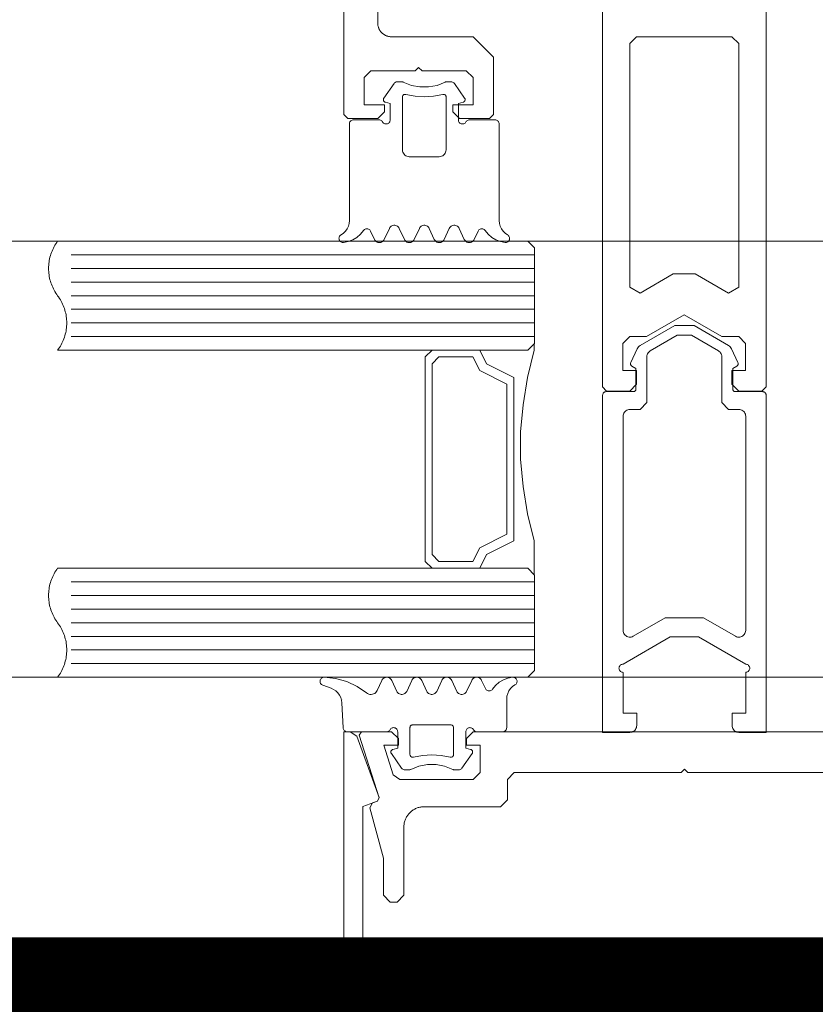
# Model space of a CAD drawing. Header units: millimetres. Extents: x 7483 to 13091, y 8111 to 13871.
# Tile 192 of 256: x 10264.72 to 10270.56, y 9219.91 to 9227.14. Entities that reach past the tile are written whole.
import ezdxf

# ---------------------------------------------------------------- set-up
doc = ezdxf.new("R2010")
doc.units = ezdxf.units.MM
doc.linetypes.add('DASHED2', pattern=[0.375, 0.25, -0.125])
doc.linetypes.add('DGN_STYLE_2', pattern=[30.2, 18.12, -12.08])
doc.layers.add('a___wymiary', color=7, linetype='Continuous', lineweight=5, true_color=0x000000)
doc.layers.add('wymiary', color=7, linetype='Continuous', lineweight=5, true_color=0xb2b2b2)
for name, color, linetype, lineweight in [('A_zaluzje', 7, 'Continuous', 15), ('CZ-SR', 106, 'Continuous', 13), ('drzwi', 30, 'Continuous', 20)]:
    doc.layers.add(name, color=color, linetype=linetype, lineweight=lineweight)
doc.layers.add('konstrukcja poglądowo', color=7, linetype='Continuous', lineweight=5, true_color=0xb2b2b2, plot=False)
doc.layers.add('Powierzchnie', color=21, linetype='DGN_STYLE_2', lineweight=15, plot=False)
doc.styles.add('Arial', font='arial.ttf')
doc.dimstyles.new('wymiary agp1', dxfattribs={"dimtxt": 16, "dimasz": 5, "dimexe": 30, "dimexo": 60, "dimgap": 1.8, "dimtad": 1, "dimdec": 3, "dimrnd": 0.5, "dimdsep": 46, "dimtxsty": 'Arial', "dimblk": 'znacznik', "dimcen": 1.5, "dimse1": 1, "dimse2": 1, "dimclrd": 256, "dimazin": 0, "dimtfac": 1, "dimtdec": 3, "dimtmove": 1, "dimatfit": 3, "dimldrblk": 'znacznik', "dimfxl": 0, "dimlwd": -1, "dimarcsym": 0})

# ---------------------------------------------------------------- blocks, each defined once
blk = doc.blocks.new('zw$58')
for p, q in [((2.461288, 6.650213), (2.536239, 6.757207)), ((2.979159, 6.757207), (3.054061, 6.650213)), ((2.391415, 5.613097), (2.363192, 5.673681)), ((2.501424, 5.693505), (2.463924, 5.613097)), ((2.611434, 5.613097), (2.573934, 5.693505)), ((2.721444, 5.693505), (2.683944, 5.613097)), ((2.831454, 5.613097), (2.793954, 5.693505)), ((2.941415, 5.693505), (2.903915, 5.613097)), ((3.051424, 5.613097), (3.013924, 5.693505)), ((3.152206, 5.673681), (3.123934, 5.613097)), ((3.566666, 5.500001), (0.166666, 5.500001)), ((3.566666, 5.400001), (0.166666, 5.400001)), ((3.566666, 5.300001), (0.166666, 5.300001)), ((3.566666, 5.200001), (0.166666, 5.200001)), ((3.566666, 5.100001), (0.166666, 5.100001)), ((3.566666, 5.000001), (0.166666, 5.000001)), ((3.566666, 4.900001), (0.166666, 4.900001)), ((5.266521, 4.470571), (5.266521, 1.995649)), ((3.566666, 3.100001), (0.166666, 3.100001)), ((3.566666, 3.000001), (0.166666, 3.000001)), ((3.566666, 2.900001), (0.166666, 2.900001)), ((3.566666, 2.800001), (0.166666, 2.800001)), ((3.566666, 2.700001), (0.166666, 2.700001)), ((3.566666, 2.600001), (0.166666, 2.600001)), ((3.566666, 2.500001), (0.166666, 2.500001)), ((2.012307, 2.341814), (2.074172, 2.319304)), ((2.556301, 2.296495), (2.518801, 2.376909)), ((2.666311, 2.376909), (2.628811, 2.296495)), ((2.776321, 2.296495), (2.738821, 2.376909)), ((2.88633, 2.376909), (2.84883, 2.296495)), ((2.996291, 2.296495), (2.95884, 2.376909)), ((3.106301, 2.376909), (3.068801, 2.296495)), ((3.207082, 2.31632), (3.178811, 2.376909)), ((2.152932, 2.212816), (2.1626, 2.028435)), ((2.158694, 2.233617), (2.158694, 2.233617)), ((2.158694, 2.138372), (2.158694, 2.138372)), ((2.968264, 2.04312), (2.968264, 2.04312)), ((2.563479, 1.995494), (2.563479, 1.995494)), ((2.563479, 1.900243), (2.563479, 1.900243)), ((2.516164, 1.839788), (2.591115, 1.732793)), ((3.034035, 1.732793), (3.108938, 1.839788)), ((3.111184, 1.852617), (3.111184, 1.852617))]:
    blk.add_line(p, q)
for points in [[(2.166666, 14.7502), (2.166666, 6.5302), (2.196666, 6.5002), (2.416666, 6.5002), (2.466666, 6.5502), (2.466666, 6.6002), (2.316062, 6.6002), (2.316062, 6.8002), (2.366062, 6.8502), (2.691062, 6.8502), (2.716062, 6.8752), (2.741062, 6.8502), (3.066062, 6.8502), (3.116062, 6.8002), (3.116062, 6.6002), (2.966062, 6.6002), (2.966062, 6.5502), (3.016062, 6.5002), (3.236062, 6.5002), (3.266062, 6.5302), (3.266062, 6.9502), (3.116062, 7.1002), (2.516062, 7.1002), (2.5117, 7.100295), (2.507346, 7.100581), (2.503009, 7.101056), (2.498697, 7.101719), (2.494418, 7.10257), (2.49018, 7.103608), (2.485991, 7.104828), (2.48186, 7.106231), (2.477793, 7.107812), (2.4738, 7.109569), (2.469887, 7.111499), (2.466062, 7.113598), (2.462332, 7.115861), (2.458704, 7.118285), (2.455185, 7.120865), (2.451783, 7.123596), (2.448503, 7.126472), (2.445351, 7.129489), (2.442334, 7.132641), (2.439457, 7.135921), (2.436726, 7.139324), (2.434146, 7.142842), (2.431722, 7.14647), (2.429459, 7.1502), (2.427361, 7.154025), (2.425431, 7.157938), (2.423674, 7.161932), (2.422092, 7.165998), (2.42069, 7.17013), (2.419469, 7.174318), (2.418432, 7.178556), (2.417581, 7.182835), (2.416917, 7.187147), (2.416442, 7.191485), (2.416157, 7.195838), (2.416062, 7.2002), (2.416062, 8.0002)], [(4.066062, 8.0002), (4.066062, 4.53), (4.096062, 4.5), (4.266062, 4.5), (4.316062, 4.55), (4.316062, 4.65), (4.216062, 4.65), (4.216062, 4.85), (4.266062, 4.9), (4.266062, 4.9), (4.389267, 4.9), (4.666062, 5.059808), (4.942857, 4.9), (5.066062, 4.9), (5.116062, 4.85), (5.116062, 4.65), (5.016062, 4.65), (5.016062, 4.55), (5.066062, 4.5), (5.236062, 4.5), (5.266062, 4.53), (5.266062, 8.0002)], [(2.536208, 6.757225), (2.539267, 6.760918), (2.542875, 6.764077), (2.54694, 6.766621), (2.551359, 6.768485), (2.556019, 6.769621), (2.560799, 6.77), (2.590341, 6.77), (2.593855, 6.769796), (2.597321, 6.769183), (2.600692, 6.768167), (2.60392, 6.766764)], [(2.911432, 6.766753), (2.852144, 6.743386), (2.789537, 6.731494), (2.725812, 6.731494), (2.663205, 6.743386), (2.603917, 6.766753)], [(2.911439, 6.766745), (2.914664, 6.768152), (2.918032, 6.769172), (2.921496, 6.769791), (2.925008, 6.77), (2.954598, 6.77), (2.96032, 6.769445), (2.96583, 6.767809), (2.970928, 6.765153), (2.975425, 6.761573), (2.979157, 6.757202)], [(2.472518, 6.619418), (2.469239, 6.620607), (2.466217, 6.622349), (2.463544, 6.624588), (2.4613, 6.627259), (2.459554, 6.630279), (2.458359, 6.633556), (2.457751, 6.636991), (2.45775, 6.640479), (2.458354, 6.643915), (2.459546, 6.647193), (2.46129, 6.650215)], [(2.892686, 6.676828), (2.89628, 6.677415), (2.899921, 6.67734), (2.903487, 6.676605), (2.906862, 6.675236), (2.909932, 6.673277), (2.912596, 6.670794), (2.914766, 6.667869), (2.916369, 6.664598), (2.917353, 6.661091), (2.917684, 6.657463), (2.917684, 6.27), (2.916925, 6.261318), (2.914669, 6.252899), (2.910986, 6.245), (2.905986, 6.237861), (2.899824, 6.231698), (2.892684, 6.226699), (2.884785, 6.223015), (2.876367, 6.22076), (2.867684, 6.22), (2.647665, 6.22), (2.638982, 6.22076), (2.630564, 6.223015), (2.622665, 6.226699), (2.615525, 6.231698), (2.609363, 6.237861), (2.604363, 6.245), (2.60068, 6.252899), (2.598424, 6.261318), (2.597665, 6.27), (2.597665, 6.657463), (2.597996, 6.661089), (2.59898, 6.664594), (2.600583, 6.667862), (2.602753, 6.670787), (2.605417, 6.67327), (2.608488, 6.675229), (2.611863, 6.6766), (2.615431, 6.677338), (2.619074, 6.677416), (2.62267, 6.676834)], [(2.892681, 6.676829), (2.82572, 6.663984), (2.757674, 6.659679), (2.689629, 6.663984), (2.622667, 6.676829)], [(3.054059, 6.650215), (3.055801, 6.647197), (3.056992, 6.643923), (3.057598, 6.640492), (3.057599, 6.637008), (3.056996, 6.633577), (3.055806, 6.630302), (3.054067, 6.627283), (3.05183, 6.624613), (3.049163, 6.622371), (3.046149, 6.620626), (3.042877, 6.61943)], [(2.451693, 6.474988), (2.454694, 6.470707), (2.458394, 6.467012), (2.462679, 6.464015), (2.467419, 6.461808), (2.47247, 6.460456), (2.477679, 6.460003), (2.482889, 6.46046), (2.487939, 6.461814), (2.492678, 6.464025), (2.496961, 6.467024), (2.500658, 6.470722), (2.503656, 6.475005), (2.505866, 6.479743), (2.507219, 6.484793), (2.507674, 6.490001), (2.507674, 6.610003), (2.472518, 6.619426)], [(3.063668, 6.475009), (3.060669, 6.470724), (3.056971, 6.467025), (3.052687, 6.464025), (3.047947, 6.461814), (3.042895, 6.460459), (3.037684, 6.460003), (3.032473, 6.460458), (3.027421, 6.46181), (3.02268, 6.46402), (3.018395, 6.467019), (3.014696, 6.470717), (3.011695, 6.475001), (3.009484, 6.47974), (3.00813, 6.484792), (3.007674, 6.490001), (3.007674, 6.610003), (3.04288, 6.619426)], [(2.146833, 5.646098), (2.164189, 5.65806), (2.179184, 5.672875), (2.191355, 5.690084), (2.200327, 5.709158), (2.205824, 5.729508), (2.207674, 5.750505), (2.207674, 6.460003), (2.208131, 6.465215), (2.209487, 6.470268), (2.211699, 6.475009), (2.214702, 6.479294), (2.218404, 6.482992), (2.222692, 6.48599), (2.227436, 6.488199), (2.232491, 6.489549), (2.237704, 6.490001), (2.425741, 6.490001), (2.430949, 6.489542), (2.435997, 6.488185), (2.440734, 6.485973), (2.445015, 6.482972), (2.44871, 6.479274), (2.451707, 6.474991)], [(3.368516, 5.646098), (3.35116, 5.65806), (3.336165, 5.672875), (3.323994, 5.690084), (3.315022, 5.709158), (3.309525, 5.729508), (3.307674, 5.750505), (3.307674, 6.460003), (3.307219, 6.465209), (3.305866, 6.470258), (3.303658, 6.474995), (3.300661, 6.479277), (3.296966, 6.482974), (3.292685, 6.485974), (3.287949, 6.488186), (3.282901, 6.489542), (3.277694, 6.490001), (3.089657, 6.490001), (3.084445, 6.489549), (3.07939, 6.488199), (3.074647, 6.485991), (3.070359, 6.482993), (3.066657, 6.479296), (3.063654, 6.475012)], [(2.501413, 5.693504), (2.5049, 5.699542), (2.509384, 5.704884), (2.514727, 5.709366), (2.520768, 5.712852), (2.527322, 5.715237), (2.534192, 5.716448), (2.541167, 5.716448), (2.548036, 5.715237), (2.554591, 5.712852), (2.560632, 5.709366), (2.565975, 5.704884), (2.570458, 5.699542), (2.573946, 5.693504)], [(2.721435, 5.693513), (2.724921, 5.699551), (2.729403, 5.704891), (2.734745, 5.709372), (2.740783, 5.712857), (2.747334, 5.71524), (2.754199, 5.716449), (2.76117, 5.716447), (2.768035, 5.715235), (2.774585, 5.712848), (2.780621, 5.70936), (2.78596, 5.704877), (2.790439, 5.699534), (2.793923, 5.693494)], [(2.941445, 5.693494), (2.944929, 5.699534), (2.949408, 5.704877), (2.954747, 5.70936), (2.960783, 5.712848), (2.967333, 5.715235), (2.974198, 5.716447), (2.981169, 5.716449), (2.988035, 5.71524), (2.994586, 5.712857), (3.000624, 5.709372), (3.005965, 5.704891), (3.010447, 5.699551), (3.013934, 5.693513)], [(2.16456, 5.590142), (2.159461, 5.590082), (2.154426, 5.590885), (2.1496, 5.592529), (2.145122, 5.594966), (2.141121, 5.598126), (2.137713, 5.601917), (2.134996, 5.606231), (2.133049, 5.610943), (2.131928, 5.615916), (2.131666, 5.621007), (2.132269, 5.626069), (2.133721, 5.630955), (2.13598, 5.635526), (2.13898, 5.639648), (2.142635, 5.643202), (2.146838, 5.646087)], [(2.31109, 5.677723), (2.288957, 5.650315), (2.262359, 5.627216), (2.232121, 5.609142), (2.19918, 5.596654), (2.164559, 5.590139)], [(2.311103, 5.677724), (2.314417, 5.681831), (2.3184, 5.685293), (2.322927, 5.688002), (2.327858, 5.689876), (2.333042, 5.690856), (2.338317, 5.690912), (2.34352, 5.690042), (2.34849, 5.688273), (2.353073, 5.685659), (2.357128, 5.682282), (2.360528, 5.678247), (2.363168, 5.673677)], [(3.152187, 5.673687), (3.154832, 5.678255), (3.158236, 5.68229), (3.162296, 5.685666), (3.166884, 5.688278), (3.171859, 5.690045), (3.177067, 5.690913), (3.182346, 5.690855), (3.187534, 5.689873), (3.192469, 5.687997), (3.196999, 5.685285), (3.200983, 5.681821), (3.204298, 5.677713)], [(3.35079, 5.590144), (3.31618, 5.596665), (3.283251, 5.609155), (3.253023, 5.627228), (3.226434, 5.650322), (3.204308, 5.677723)], [(3.368522, 5.646108), (3.372735, 5.643225), (3.376398, 5.639671), (3.379405, 5.635547), (3.381669, 5.630974), (3.383126, 5.626082), (3.383732, 5.621015), (3.38347, 5.615918), (3.382348, 5.61094), (3.380398, 5.606224), (3.377676, 5.601906), (3.374262, 5.598112), (3.370255, 5.594951), (3.365769, 5.592516), (3.360935, 5.590876), (3.355894, 5.590078), (3.35079, 5.590147)], [(2.463934, 5.613089), (2.460447, 5.607051), (2.455965, 5.601711), (2.450624, 5.59723), (2.444586, 5.593745), (2.438035, 5.591362), (2.431169, 5.590153), (2.424198, 5.590154), (2.417333, 5.591367), (2.410783, 5.593754), (2.404747, 5.597242), (2.399408, 5.601725), (2.394929, 5.607068), (2.391445, 5.613107)], [(2.683956, 5.613098), (2.680468, 5.607059), (2.675985, 5.601718), (2.670641, 5.597236), (2.664601, 5.593749), (2.658046, 5.591364), (2.651177, 5.590154), (2.644201, 5.590154), (2.637332, 5.591364), (2.630778, 5.593749), (2.624737, 5.597236), (2.619394, 5.601718), (2.61491, 5.607059), (2.611423, 5.613098)], [(2.903924, 5.613089), (2.900438, 5.607052), (2.895958, 5.601713), (2.890618, 5.597233), (2.884582, 5.593748), (2.878033, 5.591364), (2.871169, 5.590153), (2.8642, 5.590153), (2.857336, 5.591364), (2.850787, 5.593748), (2.84475, 5.597233), (2.839411, 5.601713), (2.83493, 5.607052), (2.831444, 5.613089)], [(3.123946, 5.613098), (3.120458, 5.607059), (3.115975, 5.601718), (3.110632, 5.597236), (3.104591, 5.593749), (3.098036, 5.591364), (3.091167, 5.590154), (3.084192, 5.590154), (3.077322, 5.591364), (3.070768, 5.593749), (3.064727, 5.597236), (3.059384, 5.601718), (3.0549, 5.607059), (3.051413, 5.613098)], [(3.564666, 3.152001), (3.564666, 3.400001), (3.514666, 3.600001), (3.484666, 3.800001), (3.464666, 4.000001), (3.464666, 4.200001), (3.484666, 4.400001), (3.514666, 4.600001), (3.564666, 4.800001), (3.564666, 4.848001)], [(3.514666, 4.800001), (3.164666, 4.800001), (3.214666, 4.700001), (3.414666, 4.600001), (3.414666, 3.400001), (3.214666, 3.300001), (3.164666, 3.200001), (3.514666, 3.200001)], [(2.012307, 2.341817), (2.007544, 2.344043), (2.003242, 2.347067), (1.999535, 2.350796), (1.996536, 2.355114), (1.994337, 2.359889), (1.993005, 2.364975), (1.992581, 2.370216), (1.993079, 2.37545), (1.994483, 2.380516), (1.99675, 2.38526), (1.99981, 2.389535), (2.00357, 2.393211), (2.007913, 2.396173), (2.012707, 2.398333), (2.017805, 2.399622), (2.023049, 2.400001)], [(2.023049, 2.399997), (2.107082, 2.391525), (2.18849, 2.36903), (2.26495, 2.333153), (2.334281, 2.284919)], [(2.446323, 2.3769), (2.449807, 2.382939), (2.454286, 2.388282), (2.459625, 2.392765), (2.465661, 2.396253), (2.47221, 2.398639), (2.479075, 2.399852), (2.486046, 2.399854), (2.492911, 2.398645), (2.499462, 2.396262), (2.505499, 2.392777), (2.51084, 2.388296), (2.515322, 2.382956), (2.518809, 2.376918)], [(2.6663, 2.376909), (2.669788, 2.382948), (2.674271, 2.388289), (2.679614, 2.392771), (2.685655, 2.396257), (2.692209, 2.398642), (2.699078, 2.399853), (2.706053, 2.399853), (2.712922, 2.398642), (2.719476, 2.396257), (2.725517, 2.392771), (2.73086, 2.388289), (2.735343, 2.382948), (2.738831, 2.376909)], [(2.886322, 2.376918), (2.889809, 2.382956), (2.894291, 2.388296), (2.899632, 2.392777), (2.90567, 2.396262), (2.912221, 2.398645), (2.919086, 2.399854), (2.926056, 2.399852), (2.932921, 2.398639), (2.93947, 2.396253), (2.945506, 2.392765), (2.950845, 2.388282), (2.955324, 2.382939), (2.958808, 2.3769)], [(3.106333, 2.3769), (3.109817, 2.382939), (3.114296, 2.388282), (3.119635, 2.392765), (3.125671, 2.396253), (3.13222, 2.398639), (3.139085, 2.399852), (3.146055, 2.399854), (3.15292, 2.398645), (3.159471, 2.396262), (3.165509, 2.392777), (3.17085, 2.388296), (3.175332, 2.382956), (3.178819, 2.376918)], [(3.259184, 2.312277), (3.28131, 2.339678), (3.307899, 2.362773), (3.338127, 2.380845), (3.371057, 2.393336), (3.405666, 2.399856)], [(3.405666, 2.399859), (3.41077, 2.399928), (3.415812, 2.399131), (3.420645, 2.39749), (3.425131, 2.395054), (3.429139, 2.391893), (3.432553, 2.388099), (3.435274, 2.383781), (3.437224, 2.379064), (3.438346, 2.374085), (3.438608, 2.368987), (3.438002, 2.363919), (3.436545, 2.359028), (3.434281, 2.354453), (3.431273, 2.350329), (3.42761, 2.346775), (3.423398, 2.343892)], [(2.074175, 2.319293), (2.092353, 2.310898), (2.108882, 2.299597), (2.123302, 2.285706), (2.135211, 2.269612), (2.144278, 2.251761), (2.150251, 2.232653), (2.152963, 2.212817)], [(2.446291, 2.376909), (2.411526, 2.302269), (2.406932, 2.294389), (2.400982, 2.287474), (2.393876, 2.281755), (2.385848, 2.277423), (2.377167, 2.274621), (2.368122, 2.273442), (2.359013, 2.273927), (2.350144, 2.276059), (2.341809, 2.279766), (2.334287, 2.284926)], [(3.118532, 2.01499), (3.121535, 2.010707), (3.125237, 2.007011), (3.129524, 2.004014), (3.134267, 2.001807), (3.139321, 2.000457), (3.144533, 2.000005), (3.332571, 2.000005), (3.337777, 2.000461), (3.342824, 2.001814), (3.347561, 2.004024), (3.351842, 2.007023), (3.355537, 2.010721), (3.358534, 2.015004), (3.360743, 2.019744), (3.362096, 2.024795), (3.362551, 2.030004), (3.362551, 2.239501), (3.364402, 2.260494), (3.369899, 2.280839), (3.37887, 2.299909), (3.39104, 2.317116), (3.406032, 2.331929), (3.423386, 2.343891)], [(3.259173, 2.312287), (3.255858, 2.308178), (3.251874, 2.304715), (3.247344, 2.302003), (3.24241, 2.300127), (3.237222, 2.299145), (3.231943, 2.299087), (3.226736, 2.299955), (3.221761, 2.301723), (3.217173, 2.304334), (3.213114, 2.30771), (3.20971, 2.311744), (3.207065, 2.316313)], [(2.628818, 2.296488), (2.625331, 2.290452), (2.620849, 2.285112), (2.615508, 2.280633), (2.60947, 2.277149), (2.60292, 2.274766), (2.596055, 2.273557), (2.589085, 2.273559), (2.582221, 2.274771), (2.575672, 2.277157), (2.569636, 2.280645), (2.564297, 2.285127), (2.559818, 2.290469), (2.556334, 2.296507)], [(2.84884, 2.296498), (2.845352, 2.29046), (2.840868, 2.28512), (2.835525, 2.280639), (2.829485, 2.277153), (2.822931, 2.274769), (2.816063, 2.273558), (2.809088, 2.273558), (2.80222, 2.274769), (2.795666, 2.277153), (2.789625, 2.280639), (2.784282, 2.28512), (2.779799, 2.29046), (2.776311, 2.296498)], [(3.068808, 2.296488), (3.065321, 2.290452), (3.060839, 2.285112), (3.055498, 2.280633), (3.049461, 2.277149), (3.04291, 2.274766), (3.036045, 2.273557), (3.029075, 2.273559), (3.022211, 2.274771), (3.015662, 2.277157), (3.009626, 2.280645), (3.004288, 2.285127), (2.999808, 2.290469), (2.996324, 2.296507)], [(2.506582, 2.015011), (2.503585, 2.010729), (2.49989, 2.007032), (2.495609, 2.004032), (2.490873, 2.001821), (2.485825, 2.000465), (2.480617, 2.000005), (2.19258, 2.000005), (2.187539, 2.000427), (2.18264, 2.00169), (2.178023, 2.003759), (2.173819, 2.006573), (2.170148, 2.010053), (2.167114, 2.014101), (2.164803, 2.0186), (2.163282, 2.023424), (2.162592, 2.028435)], [(2.506607, 2.015004), (2.509605, 2.019288), (2.5133, 2.022985), (2.517581, 2.025985), (2.522317, 2.028195), (2.527364, 2.029548), (2.53257, 2.030004), (2.537776, 2.029548), (2.542824, 2.028195), (2.54756, 2.025985), (2.55184, 2.022986), (2.555536, 2.019288), (2.558533, 2.015005), (2.560742, 2.010265), (2.562095, 2.005214), (2.562551, 2.000005), (2.562551, 1.880004), (2.527395, 1.87058)], [(2.677589, 1.813178), (2.673995, 1.812591), (2.670355, 1.812666), (2.666788, 1.8134), (2.663414, 1.814769), (2.660344, 1.816727), (2.65768, 1.81921), (2.65551, 1.822134), (2.653906, 1.825404), (2.652922, 1.82891), (2.65259, 1.832537), (2.65259, 2.030004), (2.652893, 2.033474), (2.653794, 2.036839), (2.655265, 2.039997), (2.657261, 2.042852), (2.659722, 2.045317), (2.662574, 2.047317), (2.665729, 2.048792), (2.669092, 2.049697), (2.672561, 2.050005), (2.95259, 2.050005), (2.956059, 2.049697), (2.959422, 2.048792), (2.962577, 2.047317), (2.965429, 2.045317), (2.96789, 2.042852), (2.969886, 2.039997), (2.971357, 2.036839), (2.972257, 2.033474), (2.972561, 2.030004), (2.972561, 1.832537), (2.972229, 1.82891), (2.971244, 1.825404), (2.969641, 1.822134), (2.967471, 1.81921), (2.964807, 1.816727), (2.961737, 1.814769), (2.958363, 1.8134), (2.954796, 1.812666), (2.951156, 1.812591), (2.947562, 1.813178)], [(3.097756, 1.87058), (3.062551, 1.880004), (3.062551, 2.000005), (3.063007, 2.005215), (3.064362, 2.010267), (3.066573, 2.015007), (3.069574, 2.019291), (3.073273, 2.022988), (3.077559, 2.025987), (3.0823, 2.028197), (3.087353, 2.029549), (3.092563, 2.030004), (3.097774, 2.029547), (3.102826, 2.028191), (3.107566, 2.02598), (3.11185, 2.022978), (3.115547, 2.019279), (3.118546, 2.014994)], [(6.916666, 0), (2.416666, 0), (2.405761, 0.000238), (2.394877, 0.000951), (2.384034, 0.002139), (2.373254, 0.003798), (2.362556, 0.005926), (2.351961, 0.008519), (2.34149, 0.011571), (2.331161, 0.015077), (2.320995, 0.01903), (2.311011, 0.023423), (2.301229, 0.028247), (2.291666, 0.033494), (2.282341, 0.039152), (2.273272, 0.045212), (2.264476, 0.051662), (2.255969, 0.058489), (2.247768, 0.065681), (2.239889, 0.073223), (2.232347, 0.081103), (2.225155, 0.089303), (2.218328, 0.09781), (2.211878, 0.106606), (2.205818, 0.115675), (2.20016, 0.125), (2.194913, 0.134563), (2.190089, 0.144346), (2.185696, 0.154329), (2.181743, 0.164495), (2.178237, 0.174824), (2.175185, 0.185295), (2.172592, 0.19589), (2.170464, 0.206588), (2.168805, 0.217369), (2.167617, 0.228211), (2.166904, 0.239095), (2.166666, 0.25), (2.166666, 2), (2.214594, 2), (2.261578, 1.967101), (2.42546, 1.51684), (2.413506, 1.491206), (2.413506, 1.491206), (2.307055, 1.452461), (2.307055, 0.260951), (2.307151, 0.256563), (2.30744, 0.252183), (2.307921, 0.247821), (2.308592, 0.243483), (2.309454, 0.239179), (2.310503, 0.234917), (2.311739, 0.230705), (2.313158, 0.226552), (2.314758, 0.222464), (2.316536, 0.218451), (2.318488, 0.21452), (2.320611, 0.210678), (2.3229, 0.206933), (2.325352, 0.203292), (2.327961, 0.199763), (2.330722, 0.196351), (2.33363, 0.193063), (2.33668, 0.189907), (2.339866, 0.186887), (2.34318, 0.18401), (2.346618, 0.181281), (2.350173, 0.178705), (2.353837, 0.176289), (2.357603, 0.174035), (2.361465, 0.171948), (2.365414, 0.170034), (2.369444, 0.168294), (2.373547, 0.166733), (2.377713, 0.165353), (2.381937, 0.164158), (2.386208, 0.163149), (2.39052, 0.162328), (2.394864, 0.161697), (2.399231, 0.161258), (2.403614, 0.161011), (2.408003, 0.160956), (4.666666, 0.182364), (6.925329, 0.160956)], [(6.217637, 2), (3.117637, 2), (3.067637, 1.95), (3.067637, 1.900499), (3.167637, 1.900499), (3.167637, 1.7), (3.117637, 1.65), (2.577398, 1.65), (2.529826, 1.684611), (2.459988, 1.900499), (2.567637, 1.900499), (2.567637, 1.95), (2.517637, 2), (2.297637, 2), (2.278608, 1.973844), (2.426666, 1.516156), (2.414454, 1.491198), (2.377411, 1.477766), (2.358659, 1.441798), (2.358659, 1.441798), (2.457637, 1.072408), (2.457637, 0.8), (2.507637, 0.75), (2.557637, 0.75), (2.607637, 0.8), (2.607637, 1.3), (2.60778, 1.306543), (2.608208, 1.313073), (2.60892, 1.319579), (2.609916, 1.326047), (2.611192, 1.332466), (2.612748, 1.338823), (2.614579, 1.345106), (2.616683, 1.351303), (2.619055, 1.357403), (2.621691, 1.363393), (2.624585, 1.369262), (2.627733, 1.375), (2.631128, 1.380595), (2.634764, 1.386037), (2.638634, 1.391314), (2.64273, 1.396418), (2.647045, 1.401339), (2.651571, 1.406066), (2.656298, 1.410592), (2.661219, 1.414907), (2.666323, 1.419003), (2.6716, 1.422873), (2.677042, 1.426509), (2.682637, 1.429904), (2.688375, 1.433052), (2.694244, 1.435946), (2.700234, 1.438582), (2.706334, 1.440954), (2.712531, 1.443058), (2.718814, 1.444889), (2.725171, 1.446445), (2.73159, 1.447721), (2.738058, 1.448717), (2.744564, 1.449429), (2.751094, 1.449857), (2.757637, 1.45), (3.317637, 1.45), (3.367637, 1.5), (3.367637, 1.65), (3.417637, 1.7), (4.642637, 1.7), (4.667637, 1.725), (4.692637, 1.7), (5.917637, 1.7)], [(2.516164, 1.8398), (2.514422, 1.842819), (2.51323, 1.846094), (2.512626, 1.849526), (2.512628, 1.853011), (2.513235, 1.856443), (2.514429, 1.859717), (2.516175, 1.862734), (2.518418, 1.865403), (2.521091, 1.867643), (2.524112, 1.869385), (2.52739, 1.870576)], [(2.677586, 1.813178), (2.744539, 1.826018), (2.812575, 1.830321), (2.880612, 1.826018), (2.947565, 1.813178)], [(3.097753, 1.87057), (3.101025, 1.869375), (3.10404, 1.86763), (3.106706, 1.865388), (3.108943, 1.862718), (3.110683, 1.859699), (3.111872, 1.856425), (3.112476, 1.852994), (3.112474, 1.84951), (3.111868, 1.846079), (3.110676, 1.842805), (3.108935, 1.839788)], [(2.658789, 1.723238), (2.718079, 1.746608), (2.780689, 1.758504), (2.844419, 1.758508), (2.90703, 1.74662), (2.966323, 1.723258)], [(2.658798, 1.723237), (2.655569, 1.721833), (2.652198, 1.720818), (2.648732, 1.720204), (2.645217, 1.72), (2.615676, 1.72), (2.609957, 1.720551), (2.604449, 1.722183), (2.599352, 1.724837), (2.594855, 1.728415), (2.591123, 1.732786)], [(3.034032, 1.732797), (3.0303, 1.728426), (3.025803, 1.724847), (3.020706, 1.722191), (3.015196, 1.720555), (3.009475, 1.72), (2.979885, 1.72), (2.976372, 1.720209), (2.972908, 1.720828), (2.96954, 1.721849), (2.966314, 1.723257)]]:
    blk.add_lwpolyline(points)
for points in [[(4.341062, 5.218579), (4.585677, 5.359808), (4.746446, 5.359808), (4.991062, 5.218579), (5.066062, 5.26188), (5.066062, 7.0502), (5.016062, 7.1002), (4.316062, 7.1002), (4.266062, 7.0502), (4.266062, 5.26188), (4.341062, 5.218579)], [(3.516666, 4.800001), (0.066666, 4.800001), (0.073644, 4.80966), (0.080273, 4.819563), (0.086543, 4.829696), (0.092447, 4.840046), (0.097977, 4.850601), (0.103127, 4.861347), (0.107889, 4.87227), (0.112258, 4.883356), (0.116227, 4.894592), (0.119793, 4.905962), (0.12295, 4.917452), (0.125694, 4.929048), (0.128022, 4.940734), (0.12993, 4.952497), (0.131418, 4.96432), (0.132481, 4.976188), (0.13312, 4.988087), (0.133333, 5.000001), (0.13312, 5.011915), (0.132481, 5.023814), (0.131418, 5.035683), (0.12993, 5.047506), (0.128022, 5.059268), (0.125694, 5.070954), (0.12295, 5.08255), (0.119793, 5.09404), (0.116227, 5.10541), (0.112258, 5.116646), (0.107889, 5.127732), (0.103127, 5.138655), (0.097977, 5.149401), (0.092447, 5.159956), (0.086543, 5.170307), (0.080273, 5.18044), (0.073644, 5.190342), (0.066666, 5.200001), (0.059688, 5.20966), (0.05306, 5.219563), (0.046789, 5.229696), (0.040885, 5.240046), (0.035355, 5.250601), (0.030206, 5.261347), (0.025443, 5.27227), (0.021075, 5.283356), (0.017105, 5.294592), (0.01354, 5.305962), (0.010383, 5.317452), (0.007639, 5.329048), (0.005311, 5.340734), (0.003402, 5.352497), (0.001915, 5.36432), (0.000851, 5.376188), (0.000213, 5.388087), (0, 5.400001), (0.000213, 5.411915), (0.000851, 5.423814), (0.001915, 5.435683), (0.003402, 5.447506), (0.005311, 5.459268), (0.007639, 5.470954), (0.010383, 5.48255), (0.01354, 5.49404), (0.017105, 5.50541), (0.021075, 5.516646), (0.025443, 5.527732), (0.030206, 5.538655), (0.035355, 5.549401), (0.040885, 5.559956), (0.046789, 5.570307), (0.05306, 5.58044), (0.059688, 5.590342), (0.066666, 5.600001), (3.516666, 5.600001), (3.566666, 5.550001), (3.566666, 4.850001), (3.516666, 4.800001)], [(4.091582, 4.49564), (4.291533, 4.49564), (4.294816, 4.495938), (4.2978, 4.496535), (4.300785, 4.497729), (4.30347, 4.49952), (4.305858, 4.501609), (4.307947, 4.503996), (4.309439, 4.506682), (4.310633, 4.509368), (4.311528, 4.512651), (4.311528, 4.515635), (4.311528, 4.665748), (4.281685, 4.68246), (4.278999, 4.684549), (4.276611, 4.686638), (4.274821, 4.689324), (4.273329, 4.692309), (4.272135, 4.695591), (4.271836, 4.698874), (4.271836, 4.702157), (4.272433, 4.70544), (4.273627, 4.708424), (4.321377, 4.811086), (4.325256, 4.817651), (4.329733, 4.82362), (4.335403, 4.828992), (4.34167, 4.83317), (4.595937, 4.98), (4.737395, 4.98), (4.991662, 4.83317), (4.997929, 4.828992), (5.003599, 4.82362), (5.008076, 4.817651), (5.011955, 4.811086), (5.059705, 4.708424), (5.060899, 4.70544), (5.061496, 4.702157), (5.061496, 4.698874), (5.061197, 4.695591), (5.060003, 4.692309), (5.058511, 4.689324), (5.056721, 4.686638), (5.054333, 4.684549), (5.051647, 4.68246), (5.021804, 4.665748), (5.021804, 4.515635), (5.021804, 4.512651), (5.022699, 4.509368), (5.023893, 4.506682), (5.025385, 4.503996), (5.027474, 4.501609), (5.029862, 4.49952), (5.032547, 4.497729), (5.035532, 4.496535), (5.038516, 4.495938), (5.041799, 4.49564), (5.24175, 4.49564), (5.24563, 4.495341), (5.24951, 4.494446), (5.253091, 4.492954), (5.256374, 4.490865), (5.259358, 4.488179), (5.261746, 4.485195), (5.263835, 4.481912), (5.265327, 4.478331), (5.266222, 4.474451), (5.266521, 4.470571), (5.266521, 1.995649), (5.066569, 1.995649), (5.05881, 1.996246), (5.051349, 1.998037), (5.043888, 2.001021), (5.037322, 2.005199), (5.031354, 2.010272), (5.02628, 2.016241), (5.022102, 2.022807), (5.019118, 2.030268), (5.017327, 2.037728), (5.01673, 2.045786), (5.01673, 2.135615), (5.116706, 2.135615), (5.116706, 2.435841), (5.121481, 2.436139), (5.125958, 2.437333), (5.130434, 2.439124), (5.134314, 2.441511), (5.137895, 2.444794), (5.140879, 2.448375), (5.143267, 2.452255), (5.145057, 2.456731), (5.146251, 2.461208), (5.14655, 2.465983), (5.146251, 2.470459), (5.145057, 2.475234), (5.143267, 2.479412), (5.140879, 2.48359), (5.137895, 2.487172), (5.134314, 2.490156), (5.130434, 2.492544), (5.125958, 2.494334), (5.121481, 2.495528), (5.116706, 2.495826), (4.770521, 2.695778), (4.562811, 2.695778), (4.216626, 2.495826), (4.211851, 2.495528), (4.207374, 2.494334), (4.202898, 2.492544), (4.199018, 2.490156), (4.195437, 2.487172), (4.192453, 2.48359), (4.190065, 2.479412), (4.188275, 2.475234), (4.187081, 2.470459), (4.186782, 2.465983), (4.187081, 2.461208), (4.188275, 2.456731), (4.190065, 2.452255), (4.192453, 2.448375), (4.195437, 2.444794), (4.199018, 2.441511), (4.202898, 2.439124), (4.207374, 2.437333), (4.211851, 2.436139), (4.216626, 2.435841), (4.216626, 2.135615), (4.316602, 2.135615), (4.316602, 2.045786), (4.316005, 2.037728), (4.314214, 2.030268), (4.31123, 2.022807), (4.307052, 2.016241), (4.301978, 2.010272), (4.29601, 2.005199), (4.289444, 2.001021), (4.281983, 1.998037), (4.274522, 1.996246), (4.266763, 1.995649), (4.066811, 1.995649), (4.066811, 4.470571), (4.06711, 4.474451), (4.068005, 4.478331), (4.069497, 4.481912), (4.071586, 4.485195), (4.073974, 4.488179), (4.076958, 4.490865), (4.080241, 4.492954), (4.083822, 4.494446), (4.087702, 4.495341), (4.091582, 4.49564)], [(4.266763, 4.365522), (4.34167, 4.365522), (4.391807, 4.415659), (4.391807, 4.752294), (4.392106, 4.759755), (4.393896, 4.767216), (4.396582, 4.77408), (4.400462, 4.780645), (4.404938, 4.786316), (4.410609, 4.791389), (4.416577, 4.795567), (4.614738, 4.909868), (4.718594, 4.909868), (4.916755, 4.795567), (4.922723, 4.791389), (4.928394, 4.786316), (4.93287, 4.780645), (4.93675, 4.77408), (4.939436, 4.767216), (4.941226, 4.759755), (4.941525, 4.752294), (4.941525, 4.415659), (4.991662, 4.365522), (5.066569, 4.365522), (5.074627, 4.364925), (5.082088, 4.363135), (5.08925, 4.36015), (5.096114, 4.355972), (5.102083, 4.350899), (5.107156, 4.34493), (5.111334, 4.338365), (5.114319, 4.331202), (5.116109, 4.323443), (5.116706, 4.315684), (5.116706, 2.744124), (5.116109, 2.736067), (5.11402, 2.728307), (5.111036, 2.720846), (5.106559, 2.713982), (5.101188, 2.708014), (5.09492, 2.70294), (5.088056, 2.699061), (5.080595, 2.696076), (5.072836, 2.694584), (5.064778, 2.694286), (5.056721, 2.695181), (5.048961, 2.69727), (5.041799, 2.700851), (4.808124, 2.835744), (4.525208, 2.835744), (4.291533, 2.700851), (4.284371, 2.69727), (4.276611, 2.695181), (4.268554, 2.694286), (4.260496, 2.694584), (4.252737, 2.696076), (4.245276, 2.699061), (4.238412, 2.70294), (4.232144, 2.708014), (4.226773, 2.713982), (4.222296, 2.720846), (4.219312, 2.728307), (4.217223, 2.736067), (4.216626, 2.744124), (4.216626, 4.315684), (4.217223, 4.323443), (4.219013, 4.331202), (4.221998, 4.338365), (4.226176, 4.34493), (4.231249, 4.350899), (4.237218, 4.355972), (4.244082, 4.36015), (4.251244, 4.363135), (4.258705, 4.364925), (4.266763, 4.365522)], [(2.814666, 3.200001), (2.764666, 3.250001), (2.764666, 4.750001), (2.814666, 4.800001), (3.164666, 4.800001), (3.214666, 4.700001), (3.414666, 4.600001), (3.414666, 3.400001), (3.214666, 3.300001), (3.164666, 3.200001), (2.814666, 3.200001)], [(2.864666, 3.250001), (2.814666, 3.300001), (2.814666, 4.700001), (2.864666, 4.750001), (3.114666, 4.750001), (3.164666, 4.650001), (3.364666, 4.550001), (3.364666, 3.450001), (3.164666, 3.350001), (3.114666, 3.250001), (2.864666, 3.250001)], [(3.516666, 2.400001), (0.066666, 2.400001), (0.073644, 2.40966), (0.080273, 2.419563), (0.086543, 2.429696), (0.092447, 2.440046), (0.097977, 2.450601), (0.103127, 2.461347), (0.107889, 2.47227), (0.112258, 2.483356), (0.116227, 2.494592), (0.119793, 2.505962), (0.12295, 2.517452), (0.125694, 2.529048), (0.128022, 2.540734), (0.12993, 2.552497), (0.131418, 2.56432), (0.132481, 2.576188), (0.13312, 2.588087), (0.133333, 2.600001), (0.13312, 2.611915), (0.132481, 2.623814), (0.131418, 2.635683), (0.12993, 2.647506), (0.128022, 2.659268), (0.125694, 2.670954), (0.12295, 2.68255), (0.119793, 2.69404), (0.116227, 2.70541), (0.112258, 2.716646), (0.107889, 2.727732), (0.103127, 2.738655), (0.097977, 2.749401), (0.092447, 2.759956), (0.086543, 2.770307), (0.080273, 2.78044), (0.073644, 2.790342), (0.066666, 2.800001), (0.059688, 2.80966), (0.05306, 2.819563), (0.046789, 2.829696), (0.040885, 2.840046), (0.035355, 2.850601), (0.030206, 2.861347), (0.025443, 2.87227), (0.021075, 2.883356), (0.017105, 2.894592), (0.01354, 2.905962), (0.010383, 2.917452), (0.007639, 2.929048), (0.005311, 2.940734), (0.003402, 2.952497), (0.001915, 2.96432), (0.000851, 2.976188), (0.000213, 2.988087), (0, 3.000001), (0.000213, 3.011915), (0.000851, 3.023814), (0.001915, 3.035683), (0.003402, 3.047506), (0.005311, 3.059268), (0.007639, 3.070954), (0.010383, 3.08255), (0.01354, 3.09404), (0.017105, 3.10541), (0.021075, 3.116646), (0.025443, 3.127732), (0.030206, 3.138655), (0.035355, 3.149401), (0.040885, 3.159956), (0.046789, 3.170307), (0.05306, 3.18044), (0.059688, 3.190342), (0.066666, 3.200001), (3.516666, 3.200001), (3.566666, 3.150001), (3.566666, 2.450001), (3.516666, 2.400001)]]:
    blk.add_lwpolyline(points, close=True)
blk = doc.blocks.new('gfhgfhhf')
at = {"layer": 'drzwi'}
for points in [[(8212.0716, 5161.7507), (9892.0665, 5161.7507)], [(8211.9052, 5158.5507), (9892.0665, 5158.5507)]]:
    blk.add_lwpolyline(points, dxfattribs=at)
blk.add_blockref('zw$58', (9754.8998, 5156.1511), dxfattribs=at)
blk = doc.blocks.new('ghgfhgfhhaasdsd')
at = {"layer": 'A_zaluzje', "linetype": 'DASHED2', "ltscale": 100}
blk.add_lwpolyline([(-668.0722, 13090.3643), (-668.0722, 13089.5643), (-680.0722, 13089.5643), (-680.0722, 13090.3643), (-668.0722, 13090.3643)], dxfattribs=at)
blk = doc.blocks.new('znacznik')
at = {"layer": 'a___wymiary'}
for p, q in [((0, 1.3936), (0, -1.3936)), ((1.3936, 0), (-1.3936, 0))]:
    blk.add_line(p, q, dxfattribs=at)
at = {"layer": 'a___wymiary', "const_width": 0.2}
blk.add_lwpolyline([(0.8759, 0.8759), (-0.8759, -0.8759)], dxfattribs=at)
blk = doc.blocks.new('*D1303')
at = {"layer": 'Defpoints', "color": 0, "transparency": 16777216}
for p in [(8555.2864, 11469.3622), (10277.0226, 11469.3622), (8692.0284, 9219.5616)]:
    blk.add_point(p, dxfattribs=at)
at = {"layer": 'wymiary', "color": 253, "true_color": 0x999999, "transparency": 16777216}
blk.add_line((8555.2864, 9224.5616), (8555.2864, 11464.3622), dxfattribs=at)
at = {"layer": 'wymiary', "color": 253, "true_color": 0x999999, "transparency": 16777216, "xscale": 5, "yscale": 5, "zscale": 5}
for p, rotation in [((8555.2864, 11469.3622), 90), ((8555.2864, 9219.5616), 270)]:
    blk.add_blockref('znacznik', p, dxfattribs=dict(at, rotation=rotation))
at = {"layer": 'wymiary', "color": 18, "true_color": 0x000000, "transparency": 16777216, "insert": (8545.3172, 10344.4619), "char_height": 16, "attachment_point": 5, "rotation": 90, "style": 'Arial'}
blk.add_mtext('2250', dxfattribs=at)
blk = doc.blocks.new('*D1310')
at = {"layer": 'Defpoints', "color": 0, "transparency": 16777216}
for p in [(11144.6975, 9237.0039), (8715.2884, 9231.2593), (11144.6975, 9089.5616)]:
    blk.add_point(p, dxfattribs=at)
at = {"layer": 'wymiary', "color": 253, "true_color": 0x999999, "transparency": 16777216}
blk.add_line((8720.2884, 9089.5616), (11139.6975, 9089.5616), dxfattribs=at)
at = {"layer": 'wymiary', "color": 253, "true_color": 0x999999, "transparency": 16777216, "xscale": 5, "yscale": 5, "zscale": 5, "rotation": 180}
blk.add_blockref('znacznik', (8715.2884, 9089.5616), dxfattribs=at)
at = {"layer": 'wymiary', "color": 253, "true_color": 0x999999, "transparency": 16777216, "xscale": 5, "yscale": 5, "zscale": 5}
blk.add_blockref('znacznik', (11144.6975, 9089.5616), dxfattribs=at)
at = {"layer": 'wymiary', "color": 18, "true_color": 0x000000, "transparency": 16777216, "insert": (9929.993, 9099.5307), "char_height": 16, "attachment_point": 5, "style": 'Arial'}
blk.add_mtext('2429.5', dxfattribs=at)
blk = doc.blocks.new('gfgfddg')
at = {"color": 6, "lineweight": 30}
blk.add_circle((-44.761, -536.4262), 15.8652, dxfattribs=at)

msp = doc.modelspace()

# ---------------------------------------------------------------- linework, layer by layer
at = {"layer": 'Powierzchnie', "const_width": 1}
msp.add_lwpolyline([(8715.2884, 11179.7122), (8715.2884, 9219.8948), (12184.8952, 9219.9116), (12184.8952, 11469.7122), (10277.0247, 11469.7122), (10277.0247, 11179.7122), (8715.2884, 11179.7122)], dxfattribs=at)

# ---------------------------------------------------------------- block references
at = {"layer": 'CZ-SR'}
for name, p in [('ghgfhgfhhaasdsd', (10943.6738, -3870.4523)), ('gfhgfhhf', (510.0352, 4063.7609))]:
    msp.add_blockref(name, p, dxfattribs=at)
at = {"layer": 'konstrukcja poglądowo', "xscale": 5, "yscale": 5, "zscale": 5}
for p in [(10433.9115, 11948.2664), (10433.9115, 11943.2664)]:
    msp.add_blockref('gfgfddg', p, dxfattribs=at)

# ---------------------------------------------------------------- dimensions: what is measured, and where the dimension line sits
at = {"layer": 'wymiary'}
dim = msp.add_linear_dim(base=(8555.2864, 11469.3622), p1=(8692.0284, 9219.5616), p2=(10277.0226, 11469.3622), angle=90, dimstyle='wymiary agp1', override={"dimblk": 'znacznik'}, dxfattribs=at)
dim.commit()
dim.dimension.update_dxf_attribs({"geometry": '*D1303', "text_midpoint": (8545.3172, 10344.4619)})
dim = msp.add_linear_dim(base=(11144.6975, 9089.5616), p1=(8715.2884, 9231.2593), p2=(11144.6975, 9237.0039), dimstyle='wymiary agp1', override={"dimblk": 'znacznik'}, dxfattribs=at)
dim.commit()
dim.dimension.update_dxf_attribs({"geometry": '*D1310', "text_midpoint": (9929.993, 9099.5307)})

doc.saveas('drawing.dxf')
